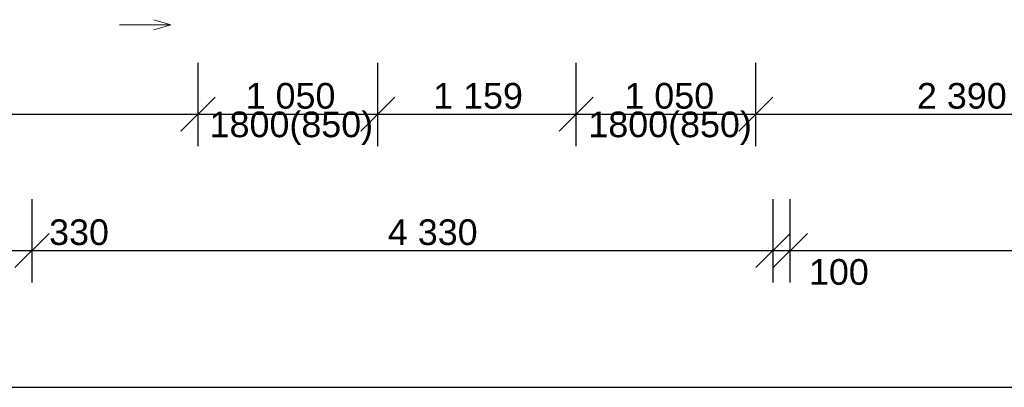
# Model space of a CAD drawing. Header units: millimetres. Extents: x -25972 to 4435, y -2839 to 20217.
# Tile 22 of 110: x -15733 to -9981, y -2651 to -502. Entities that reach past the tile are written whole.
import ezdxf

# ---------------------------------------------------------------- set-up
doc = ezdxf.new("R2010")
doc.units = ezdxf.units.MM
doc.header["$MEASUREMENT"] = 0
for name, color, linetype in [('7._POHLED ZÁPADNÍ_2_Kóty - SP', 7, 'Continuous'), ('7._POHLED ZÁPADNÍ_2_Nové_Kóty - SP', 7, 'Continuous'), ('7._POHLED ZÁPADNÍ_2_Značky - řezy', 7, 'Continuous')]:
    doc.layers.add(name, color=color, linetype=linetype)
doc.styles.add('GENEROVANÝ_STYL_2', font='txt')

msp = doc.modelspace()

# ---------------------------------------------------------------- linework, layer by layer
at = {"layer": '7._POHLED ZÁPADNÍ_2_Nové_Kóty - SP', "color": 1, "linetype": 'Continuous', "lineweight": 25}
for p, q in [((-14691.2, -1241.6), (-14691.2, -754.1)), ((-13641.2, -1241.6), (-13641.2, -754.1)), ((-12482.4, -1241.6), (-12482.4, -754.1)), ((-11432.4, -1241.6), (-11432.4, -754.1)), ((-14591.2, -954.1), (-14791.2, -1154.1)), ((-13541.2, -954.1), (-13741.2, -1154.1)), ((-12382.4, -954.1), (-12582.4, -1154.1)), ((-11332.4, -954.1), (-11532.4, -1154.1)), ((-17501.9, -1054.1), (-14691.2, -1054.1)), ((-14691.2, -1054.1), (-13641.2, -1054.1)), ((-13641.2, -1054.1), (-12482.4, -1054.1)), ((-12482.4, -1054.1), (-11432.4, -1054.1)), ((-11432.4, -1054.1), (-9042.6, -1054.1)), ((-15661.4, -2039), (-15661.4, -1551.5)), ((-11331.7, -2039), (-11331.7, -1551.5)), ((-11231.7, -2039), (-11231.7, -1551.5)), ((-15561.4, -1751.5), (-15761.4, -1951.5)), ((-11431.7, -1951.5), (-11231.7, -1751.5)), ((-11131.7, -1751.5), (-11331.7, -1951.5)), ((-15991.4, -1851.5), (-15661.4, -1851.5)), ((-15661.4, -1851.5), (-11331.7, -1851.5)), ((-11331.7, -1851.5), (-11231.7, -1851.5)), ((-11231.7, -1851.5), (-7676.5, -1851.5)), ((-15991.4, -2651.5), (-161.7, -2651.5))]:
    msp.add_line(p, q, dxfattribs=at)
at = {"layer": '7._POHLED ZÁPADNÍ_2_Značky - řezy', "color": 154, "linetype": 'Continuous', "lineweight": 13}
for p, q in [((-14950.1, -501.8), (-14850.1, -531.8)), ((-14850.1, -531.8), (-15150.1, -531.8)), ((-14950.1, -561.8), (-14850.1, -531.8))]:
    msp.add_line(p, q, dxfattribs=at)

# ---------------------------------------------------------------- texts
at = {"layer": '7._POHLED ZÁPADNÍ_2_Kóty - SP', "color": 1, "linetype": 'Continuous', "lineweight": 25, "char_height": 150, "attachment_point": 7, "style": 'GENEROVANÝ_STYL_2'}
for s, insert, width in [('\\A1;{\\pql;\\fArial|b0|i0|c0|p38;1\xa0050}', (-14413.1, -1024.1), 512.914), ('\\A1;{\\pql;\\fArial|b0|i0|c0|p38;1\xa0159}', (-13317.5, -1024.1), 512.914), ('\\A1;{\\pql;\\fArial|b0|i0|c0|p38;1\xa0050}', (-12200.5, -1024.1), 512.914), ('\\A1;{\\pql;\\fArial|b0|i0|c0|p38;2\xa0390}', (-10491.3, -1024.1), 512.914), ('\\A1;{\\pql;\\fArial|b0|i0|c0|p38;1800(850)}', (-14623.7, -1234.1), 933.944), ('\\A1;{\\pql;\\fArial|b0|i0|c0|p38;1800(850)}', (-12411, -1234.1), 933.944), ('\\A1;{\\pql;\\fArial|b0|i0|c0|p38;330}', (-15561.4, -1821.5), 341.487), ('\\A1;{\\pql;\\fArial|b0|i0|c0|p38;4\xa0330}', (-13582.2, -1821.5), 512.914), ('\\A1;{\\pql;\\fArial|b0|i0|c0|p38;100}', (-11122.1, -2053.8), 341.487)]:
    msp.add_mtext(s, dxfattribs=dict(at, insert=insert, width=width))

doc.saveas('drawing.dxf')
